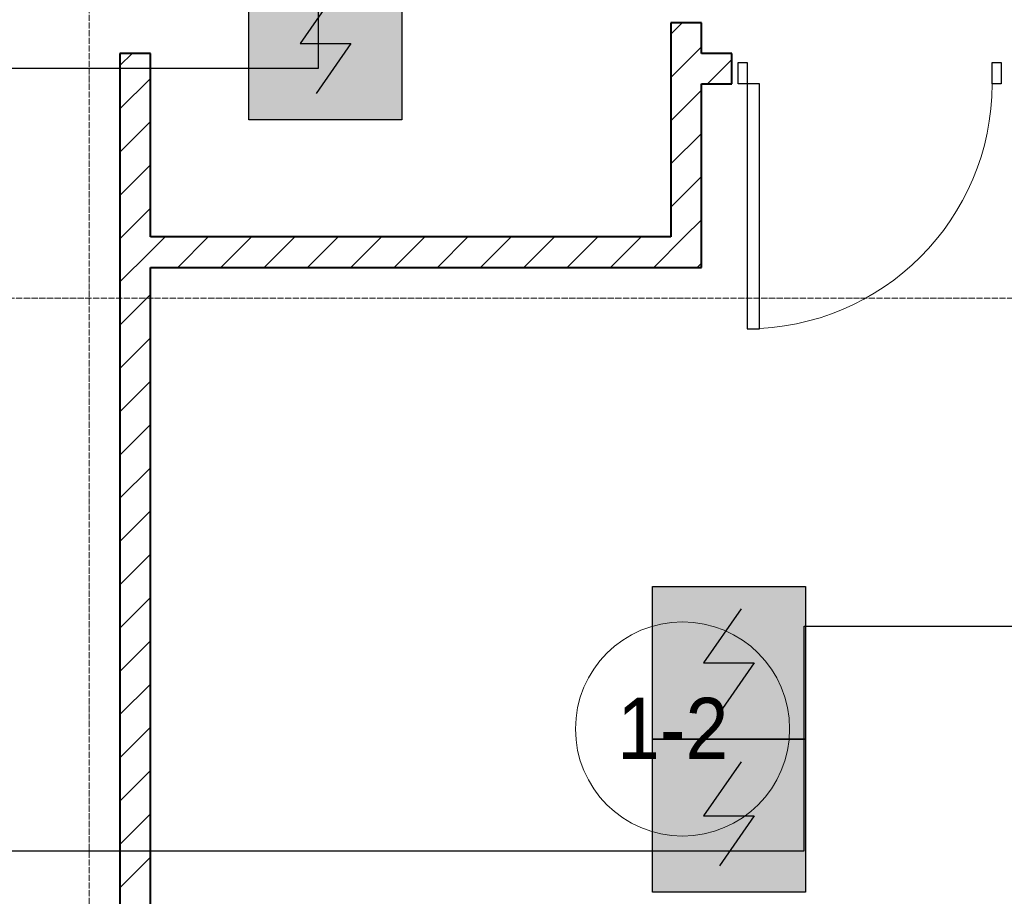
# Model space of a CAD drawing. Header units: millimetres. Extents: x -816133 to 919604, y 87941 to 147341.
# Tile 231 of 256: x 157358 to 160576, y 122377 to 125243. Entities that reach past the tile are written whole.
import ezdxf

# ---------------------------------------------------------------- set-up
doc = ezdxf.new("R2010")
doc.units = ezdxf.units.MM
doc.linetypes.add('ADSK_Линия сетки', pattern=[25, 20, -2.5, 0, -2.5])
doc.linetypes.add('Линия сетки', pattern=[25, 20, -2.5, 0, -2.5])
for name, color, linetype, lineweight in [('A-010-A_ROOM', 7, 'Continuous', 20), ('A-200-M_WALL_INT', 7, 'Continuous', 18), ('A-200-M_WALL_PAT', 7, 'Continuous', 40), ('A-325-M_DOOR', 7, 'Continuous', 18), ('Z-030-M_GRID', 7, 'Continuous', 9), ('СОУЭ', 1, 'Continuous', 30), ('СС-011-ПОЖ-СИГНАЛИЗАЦИЯ', 1, 'Continuous', 30)]:
    doc.layers.add(name, color=color, linetype=linetype, lineweight=lineweight)
doc.layers.add('EI_HATCH_GALV', color=7, linetype='Continuous')
doc.styles.add('Arial_2', font='arial.ttf', dxfattribs={"width": 0.9, "height": 400})

# ---------------------------------------------------------------- blocks, each defined once
blk = doc.blocks.new('13эт')
at = {"layer": 'A-010-A_ROOM', "color": 9}
blk.add_circle((434834, 122924.5), 350, dxfattribs=at)
at = {"layer": 'A-200-M_WALL_INT', "color": 9, "lineweight": 40}
for p, q in [((434895.4, 125232.9), (434795.4, 125232.9)), ((434795.4, 125232.9), (434795.4, 124532.9)), ((434895.4, 125132.9), (434895.4, 125232.9)), ((432995.4, 125132.9), (432995.4, 121532.9)), ((433095.4, 125132.9), (432995.4, 125132.9)), ((433095.4, 124532.9), (433095.4, 125132.9)), ((434995.4, 125132.9), (434895.4, 125132.9)), ((434995.4, 125032.9), (434995.4, 125132.9)), ((434895.4, 124532.9), (434895.4, 125032.9)), ((434895.4, 125032.9), (434995.4, 125032.9)), ((434795.4, 124532.9), (433095.4, 124532.9)), ((434895.4, 124432.9), (434895.4, 124532.9)), ((433095.4, 121532.9), (433095.4, 124432.9)), ((433095.4, 124432.9), (434895.4, 124432.9))]:
    blk.add_line(p, q, dxfattribs=at)
at = {"layer": 'A-200-M_WALL_PAT', "color": 9, "linetype": 'Continuous', "lineweight": 9}
for p, q in [((434795.4, 125195.6), (434832.7, 125232.9)), ((432995.4, 125092.7), (433035.7, 125132.9)), ((434795.4, 125054.2), (434895.4, 125154.2)), ((434915.6, 125032.9), (434995.4, 125112.8)), ((432995.4, 124951.2), (433095.4, 125051.2)), ((434795.4, 124912.8), (434895.4, 125012.8)), ((432995.4, 124809.8), (433095.4, 124909.8)), ((434795.4, 124771.3), (434895.4, 124871.3)), ((432995.4, 124668.4), (433095.4, 124768.4)), ((434795.4, 124629.9), (434895.4, 124729.9)), ((432995.4, 124527), (433095.4, 124627)), ((434839.8, 124532.9), (434895.4, 124588.5)), ((433095.4, 124485.5), (433142.8, 124532.9)), ((433184.2, 124432.9), (433284.2, 124532.9)), ((433325.6, 124432.9), (433425.6, 124532.9)), ((433467.1, 124432.9), (433567.1, 124532.9)), ((433608.5, 124432.9), (433708.5, 124532.9)), ((433749.9, 124432.9), (433849.9, 124532.9)), ((433891.3, 124432.9), (433991.3, 124532.9)), ((434032.7, 124432.9), (434132.7, 124532.9)), ((434174.2, 124432.9), (434274.2, 124532.9)), ((434315.6, 124432.9), (434415.6, 124532.9)), ((434457, 124432.9), (434557, 124532.9)), ((434598.4, 124432.9), (434698.4, 124532.9)), ((434739.8, 124432.9), (434839.8, 124532.9)), ((432995.4, 124385.5), (433095.4, 124485.5)), ((434881.3, 124432.9), (434895.4, 124447.1)), ((432995.4, 124244.1), (433095.4, 124344.1)), ((432995.4, 124102.7), (433095.4, 124202.7)), ((432995.4, 123961.3), (433095.4, 124061.3)), ((432995.4, 123819.9), (433095.4, 123919.9)), ((432995.4, 123678.4), (433095.4, 123778.4)), ((432995.4, 123537), (433095.4, 123637)), ((432995.4, 123395.6), (433095.4, 123495.6)), ((432995.4, 123254.2), (433095.4, 123354.2)), ((432995.4, 123112.8), (433095.4, 123212.8)), ((432995.4, 122971.3), (433095.4, 123071.3)), ((432995.4, 122829.9), (433095.4, 122929.9)), ((432995.4, 122688.5), (433095.4, 122788.5)), ((432995.4, 122547.1), (433095.4, 122647.1)), ((432995.4, 122405.6), (433095.4, 122505.6))]:
    blk.add_line(p, q, dxfattribs=at)
at = {"layer": 'A-325-M_DOOR', "color": 9, "lineweight": 30}
for p, q in [((435015.4, 125102.9), (435045.4, 125102.9)), ((435015.4, 125032.9), (435015.4, 125102.9)), ((435045.4, 125102.9), (435045.4, 125032.9)), ((435845.4, 125032.9), (435845.4, 125102.9)), ((435845.4, 125102.9), (435875.4, 125102.9)), ((435875.4, 125102.9), (435875.4, 125032.9)), ((435045.4, 125032.9), (435015.4, 125032.9)), ((435045.4, 125032.9), (435045.4, 124232.9)), ((435085.4, 125032.9), (435045.4, 125032.9)), ((435045.4, 125032.9), (435045.4, 124232.9)), ((435085.4, 124232.9), (435085.4, 125032.9)), ((435875.4, 125032.9), (435845.4, 125032.9)), ((435045.4, 124232.9), (435085.4, 124232.9))]:
    blk.add_line(p, q, dxfattribs=at)
at = {"layer": 'A-325-M_DOOR', "color": 9, "lineweight": 9}
blk.add_arc((435045.4, 125032.9), 800, 270, 0, dxfattribs=at)
at = {"layer": 'Z-030-M_GRID', "color": 9, "linetype": 'Линия сетки'}
blk.add_line((432895.4, 117558.7), (432895.4, 138582.9), dxfattribs=at)
at = {"layer": 'Z-030-M_GRID', "color": 9, "linetype": 'ADSK_Линия сетки'}
blk.add_line((443695.4, 124332.9), (399384.3, 124332.9), dxfattribs=at)
at = {"layer": 'A-010-A_ROOM', "color": 9, "style": 'Arial_2', "width": 0.9}
blk.add_text('1-2', height=200, dxfattribs=at).set_placement((434620.1, 122826.3))
blk = doc.blocks.new('ИП 212-64 прот.R3')
at = {"layer": 'EI_HATCH_GALV', "lineweight": 30, "true_color": 0xffffff}
h = blk.add_hatch(color=7, dxfattribs=at)
h.dxf.hatch_style = 1
h.paths.add_polyline_path([(-2.5, 2.5), (2.5, 2.5), (2.5, -2.5), (-2.5, -2.5)])
at = {"color": 1, "linetype": 'ByBlock', "lineweight": -2}
for p, q in [((0.397, 1.766), (-0.83, 0)), ((-0.83, 0), (0.829, 0)), ((0.829, 0), (-0.306, -1.637))]:
    blk.add_line(p, q, dxfattribs=at)
at = {"color": 1, "linetype": 'ByBlock', "lineweight": -2, "ltscale": 0.1}
blk.add_lwpolyline([(-2.5, 2.5), (2.5, 2.5), (2.5, -2.5), (-2.5, -2.5)], close=True, dxfattribs=at)

msp = doc.modelspace()

# ---------------------------------------------------------------- linework, layer by layer
at = {"layer": 'СС-011-ПОЖ-СИГНАЛИЗАЦИЯ', "ltscale": 100}
msp.add_lwpolyline([(163131.3, 127983.2), (163131.3, 126993), (162734.9, 126993), (162734.9, 125788.8), (158333.1, 125788.8), (158333.1, 125083.2), (157215.3, 125083.2), (157215.3, 123201.7), (155685.6, 123201.7), (155685.6, 122525.6), (159921.6, 122525.6), (159921.6, 123260.5), (165863.8, 123260.5)], dxfattribs=at)

# ---------------------------------------------------------------- block references
at = {"layer": 'СОУЭ', "color": 6, "xscale": 100, "yscale": 100, "zscale": 100}
for p in [(158357.5, 125165.6), (159675.7, 123140.7), (159675.7, 122640.7)]:
    msp.add_blockref('ИП 212-64 прот.R3', p, dxfattribs=at)
at = {"layer": 'СС-011-ПОЖ-СИГНАЛИЗАЦИЯ', "color": 9, "lineweight": 30}
msp.add_blockref('13эт', (-275309.7, 0), dxfattribs=at)

doc.saveas('drawing.dxf')
